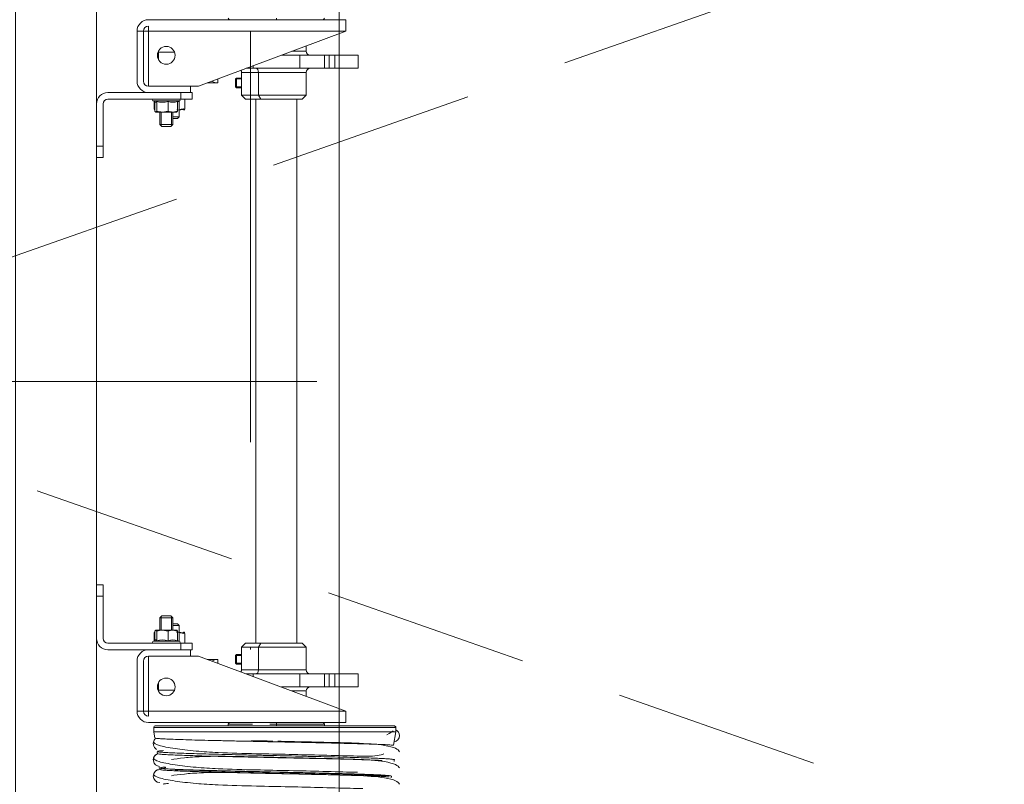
# Model space of a CAD drawing. Header units: millimetres. Extents: x 16720 to 74016, y 25810 to 81213.
# Tile 53 of 256: x 32332 to 32393, y 30532 to 30579. Entities that reach past the tile are written whole.
import ezdxf
from ezdxf.enums import TextEntityAlignment as Align

# ---------------------------------------------------------------- set-up
doc = ezdxf.new("R2010")
doc.units = ezdxf.units.MM
for name, pattern in [('ACAD_ISO10W100', [18, 12, -3, 0, -3]), ('DASHDOTX2', [50.8, 25.4, -12.7, 0, -12.7]), ('HIDDENX2', [19.05, 12.7, -6.35])]:
    doc.linetypes.add(name, pattern=pattern)
for name, color, linetype, lineweight in [('_OPISY', 110, 'Continuous', 9), ('_OŚ', 165, 'DASHDOTX2', 9), ('_STOLARKA', 150, 'Continuous', 18), ('_WIDOKOWE', 252, 'Continuous', 9), ('_WYMIAR', 151, 'Continuous', 9), ('_WYPOSAŻENIE', 157, 'Continuous', 5), ('AK_A_osie', 251, 'ACAD_ISO10W100', 9)]:
    doc.layers.add(name, color=color, linetype=linetype, lineweight=lineweight)
doc.styles.add('_PRZEKRÓJ 12', font='ARIALNB.TTF', dxfattribs={"height": 12})
doc.styles.add('MB_050', font='simplex.shx', dxfattribs={"width": 0.8, "height": 9})

# ---------------------------------------------------------------- blocks, each defined once
blk = doc.blocks.new('rampa załadunkowa')
at = {"layer": '_WIDOKOWE'}
for points in [[(-100, 0), (100, 0), (100, -40), (-100, -40)], [(100, -40), (-100, -40), (-100, -285), (100, -285)]]:
    blk.add_lwpolyline(points, close=True, dxfattribs=at)
at = {"layer": '_WYPOSAŻENIE', "linetype": 'HIDDENX2'}
blk.add_lwpolyline([(-100, -285), (0, 0), (100, -285)], dxfattribs=at)
blk = doc.blocks.new('OPIS OTWÓR 50 P')
at = {"layer": 'AK_A_osie', "linetype": 'Continuous'}
blk.add_line((-25, 0), (25, 0), dxfattribs=at)
at = {"style": 'MB_050', "width": 0.8, "flags": 4}
for tag, p in [('SZER', (0, 0)), ('WYS', (0, -15))]:
    blk.add_attdef(tag, text='', height=9, dxfattribs=at).set_placement(p, align=Align.BOTTOM_CENTER)
at = {"style": '_PRZEKRÓJ 12', "flags": 4}
blk.add_attdef('RODZAJ', text='', height=12, dxfattribs=at).set_placement((54.546, 0.277), align=Align.MIDDLE_CENTER)
at = {"style": 'MB_050', "width": 0.8}
blk.add_attdef('ODPORNOSC_OGNIOWA', text='', height=9, dxfattribs=at).set_placement((-26.551, 0), align=Align.MIDDLE_RIGHT)
blk = doc.blocks.new('brama 3m')
at = {"layer": '_STOLARKA'}
blk.add_lwpolyline([(150, -5), (-150, -5), (-150, 0), (150, 0)], close=True, dxfattribs=at)
at = {"layer": '_WYPOSAŻENIE', "linetype": 'Continuous'}
for p, q in [((-14.009, -5), (-16.609, -5)), ((-14.009, -5.4), (-16.609, -5.4)), ((-14.009, -5), (-14.009, -5.4)), ((-13.309, -5), (-14.009, -5)), ((-14.009, -5.4), (-13.309, -5.4)), ((-13.309, -5.4), (-13.309, -5)), ((13.091, -5), (13.091, -5.4)), ((13.791, -5), (13.091, -5)), ((13.091, -5.4), (13.791, -5.4)), ((16.391, -5), (13.791, -5)), ((13.791, -5.4), (13.791, -5)), ((16.391, -5.4), (13.791, -5.4)), ((-17.309, -8.2), (-17.309, -5.7)), ((-16.909, -10.2), (-16.909, -5.7)), ((16.691, -5.7), (16.691, -10.2)), ((17.091, -5.7), (17.091, -8.2)), ((-18.009, -7.5), (-21.109, -7.5)), ((-21.109, -7.5), (-21.109, -7.9)), ((-18.009, -7.9), (-21.109, -7.9)), ((-21.109, -7.9), (-21.109, -8.2)), ((-18.009, -7.9), (-21.109, -7.9)), ((-21.109, -7.9), (-21.109, -8.2)), ((-21.109, -7.9), (-21.109, -8.2)), ((20.891, -7.5), (17.791, -7.5)), ((20.891, -7.9), (17.791, -7.9)), ((20.891, -7.9), (17.791, -7.9)), ((20.891, -7.5), (20.891, -7.9)), ((20.891, -8.2), (20.891, -7.9)), ((20.891, -8.2), (20.891, -7.9)), ((20.891, -7.9), (20.891, -8.2)), ((-21.809, -8.2), (-21.809, -20.4)), ((-21.409, -8.2), (-21.109, -8.2)), ((-21.109, -8.2), (-21.409, -8.2)), ((-21.109, -20.4), (-21.109, -8.2)), ((-21.109, -8.2), (-17.709, -8.2)), ((-21.109, -8.2), (-17.709, -8.2)), ((-21.109, -8.2), (-21.109, -8.2)), ((-17.709, -10.8), (-17.709, -8.2)), ((-17.709, -8.2), (-17.709, -11.3)), ((-17.309, -10.8), (-17.309, -8.2)), ((-16.789, -10.09), (-16.789, -8.51)), ((-16.789, -8.51), (-16.708, -8.65)), ((16.49, -8.65), (16.571, -8.51)), ((16.571, -10.09), (16.571, -8.51)), ((17.091, -8.2), (17.091, -10.8)), ((17.491, -8.2), (17.491, -10.8)), ((17.491, -8.2), (20.891, -8.2)), ((17.491, -11.3), (17.491, -8.2)), ((17.491, -8.2), (20.891, -8.2)), ((20.891, -8.2), (20.891, -20.4)), ((20.891, -8.2), (21.191, -8.2)), ((21.191, -8.2), (20.891, -8.2)), ((20.891, -8.2), (20.891, -8.2)), ((21.591, -20.4), (21.591, -8.2)), ((-24.718, -8.919), (-24.621, -8.903)), ((-23.737, -8.753), (-23.611, -8.732)), ((-22.765, -8.589), (-22.389, -8.525)), ((-22.389, -23.474), (-22.389, -8.525)), ((-22.389, -8.525), (-22.109, -8.525)), ((-22.109, -23.474), (-22.109, -8.525)), ((-22.009, -8.625), (-22.009, -23.346)), ((-19.809, -9.812), (-19.809, -8.824)), ((-19.333, -8.824), (-19.809, -8.824)), ((-16.766, -8.712), (-16.167, -8.712)), ((-16.765, -8.552), (-16.31, -8.552)), ((-16.736, -8.602), (-16.167, -8.602)), ((-16.232, -8.595), (-16.229, -8.601)), ((-16.167, -9.411), (-16.109, -9.062)), ((-16.113, -8.643), (-16.109, -8.65)), ((-16.109, -9.062), (-16.109, -8.657)), ((-16.109, -8.9), (-15.334, -8.9)), ((-15.257, -8.977), (-16.109, -8.977)), ((-16.109, -9.704), (-16.109, -9.062)), ((-15.334, -9.7), (-15.334, -8.9)), ((-15.334, -8.9), (-15.209, -9.025)), ((-15.209, -9.025), (-15.209, -9.575)), ((14.991, -9.025), (15.116, -8.9)), ((14.991, -9.575), (14.991, -9.025)), ((15.04, -8.977), (15.891, -8.977)), ((15.116, -8.9), (15.116, -9.7)), ((15.116, -8.9), (15.891, -8.9)), ((15.891, -8.65), (15.895, -8.643)), ((15.891, -9.062), (15.891, -8.657)), ((15.949, -9.411), (15.891, -9.062)), ((15.891, -9.704), (15.891, -9.062)), ((16.518, -8.602), (15.949, -8.602)), ((16.548, -8.712), (15.949, -8.712)), ((16.011, -8.601), (16.015, -8.595)), ((16.092, -8.552), (16.547, -8.552)), ((19.591, -8.824), (19.116, -8.824)), ((19.591, -8.824), (19.591, -9.812)), ((-16.766, -9.411), (-16.167, -9.411)), ((-16.167, -9.998), (-16.109, -9.704)), ((-15.257, -9.623), (-16.109, -9.623)), ((-15.334, -9.7), (-16.109, -9.7)), ((-16.109, -9.95), (-16.109, -9.704)), ((-15.809, -10.1), (-15.809, -9.7)), ((-15.709, -9.7), (-15.709, -10)), ((-15.209, -9.575), (-15.334, -9.7)), ((15.116, -9.7), (14.991, -9.575)), ((15.04, -9.623), (15.891, -9.623)), ((15.891, -9.7), (15.116, -9.7)), ((15.491, -10), (15.491, -9.7)), ((15.591, -9.7), (15.591, -10.1)), ((15.949, -9.998), (15.891, -9.704)), ((15.891, -9.95), (15.891, -9.704)), ((16.548, -9.411), (15.949, -9.411)), ((-16.909, -10.2), (-17.309, -10.2)), ((-16.909, -10.9), (-16.909, -10.2)), ((-15.809, -10.1), (-16.79, -10.1)), ((-16.736, -9.998), (-16.789, -10.09)), ((-16.766, -9.998), (-16.167, -9.998)), ((-16.109, -9.95), (-16.113, -9.957)), ((-15.709, -10), (-15.809, -10.1)), ((15.591, -10.1), (15.491, -10)), ((16.572, -10.1), (15.591, -10.1)), ((15.895, -9.957), (15.891, -9.95)), ((16.548, -9.998), (15.949, -9.998)), ((16.571, -10.09), (16.518, -9.998)), ((16.691, -10.2), (16.691, -10.9)), ((16.691, -10.2), (17.091, -10.2)), ((-17.309, -10.8), (-17.709, -10.8)), ((-17.309, -10.9), (-17.309, -10.8)), ((-16.909, -10.9), (-17.309, -10.9)), ((-16.909, -10.448), (-16.31, -10.448)), ((-16.229, -10.399), (-16.232, -10.405)), ((16.092, -10.448), (16.691, -10.448)), ((16.691, -10.9), (17.091, -10.9)), ((17.091, -10.8), (17.491, -10.8)), ((17.091, -10.8), (17.091, -10.9)), ((-21.109, -20.4), (-17.709, -11.3)), ((17.491, -11.3), (20.891, -20.4)), ((-17.909, -12.48), (-17.909, -11.835)), ((17.691, -11.835), (17.691, -12.48)), ((-17.909, -12.481), (-18.15, -12.481)), ((-17.909, -12.48), (-17.909, -12.481)), ((17.691, -12.481), (17.691, -12.48)), ((17.932, -12.481), (17.691, -12.481)), ((-21.909, -13.13), (-22.009, -13.13)), ((-21.909, -13.13), (-21.909, -14.623)), ((-18.559, -14.99), (-18.559, -13.95)), ((-17.159, -13.95), (-18.559, -13.95)), ((-18.209, -13.631), (-18.147, -13.57)), ((-17.609, -13.631), (-18.209, -13.631)), ((-18.209, -13.95), (-18.209, -13.631)), ((-18.147, -13.57), (-17.67, -13.57)), ((-18.147, -13.57), (-18.147, -13.95)), ((-17.67, -13.57), (-17.609, -13.631)), ((-17.67, -13.57), (-17.67, -13.95)), ((-17.609, -13.631), (-17.609, -13.95)), ((-17.159, -13.95), (-17.159, -14.99)), ((-16.909, -14.2), (-17.159, -13.95)), ((16.691, -14.2), (16.941, -13.95)), ((16.941, -13.95), (18.341, -13.95)), ((16.941, -13.95), (16.941, -14.99)), ((17.391, -13.631), (17.453, -13.57)), ((17.991, -13.631), (17.391, -13.631)), ((17.391, -13.95), (17.391, -13.631)), ((17.453, -13.57), (17.93, -13.57)), ((17.453, -13.57), (17.453, -13.95)), ((17.93, -13.57), (17.991, -13.631)), ((17.93, -13.57), (17.93, -13.95)), ((17.991, -13.631), (17.991, -13.95)), ((18.341, -14.99), (18.341, -13.95)), ((-18.809, -14.659), (-18.809, -14.244)), ((-16.909, -15.14), (-16.909, -14.2)), ((16.691, -15.14), (16.691, -14.2)), ((18.591, -14.659), (18.591, -14.244)), ((-18.964, -14.659), (-18.809, -14.659)), ((-18.809, -17.541), (-18.809, -14.659)), ((-18.559, -17.95), (-18.559, -14.99)), ((-17.159, -14.99), (-18.559, -14.99)), ((-17.159, -14.99), (-17.159, -17.95)), ((-16.909, -15.14), (-17.159, -14.99)), ((-16.909, -14.83), (16.691, -14.83)), ((-16.909, -17.7), (-16.909, -15.14)), ((16.691, -15.14), (16.941, -14.99)), ((16.691, -17.7), (16.691, -15.14)), ((16.941, -14.99), (18.341, -14.99)), ((16.941, -14.99), (16.941, -17.95)), ((18.341, -17.95), (18.341, -14.99)), ((18.591, -17.541), (18.591, -14.659)), ((18.746, -14.659), (18.591, -14.659)), ((-21.909, -15.7), (-21.909, -16.1)), ((-21.909, -16.1), (-22.009, -16.1)), ((-21.909, -16.1), (-21.909, -19.07)), ((-21.809, -16.1), (-21.909, -16.1)), ((21.591, -16.1), (21.691, -16.1)), ((-19.609, -17.541), (-19.609, -16.425)), ((19.391, -17.541), (19.391, -16.425)), ((-19.859, -17.95), (-19.859, -17.054)), ((-19.609, -17.541), (-18.809, -17.541)), ((-19.609, -17.541), (-19.609, -19.083)), ((-18.809, -19.083), (-18.809, -17.541)), ((16.691, -17.37), (-16.909, -17.37)), ((19.391, -17.541), (18.591, -17.541)), ((18.591, -19.083), (18.591, -17.541)), ((19.391, -17.541), (19.391, -19.083)), ((19.641, -17.95), (19.641, -17.054)), ((-19.859, -17.95), (-20.193, -17.95)), ((-17.159, -17.95), (-18.559, -17.95)), ((-16.909, -17.7), (-17.159, -17.95)), ((16.941, -17.95), (16.691, -17.7)), ((18.341, -17.95), (16.941, -17.95)), ((19.976, -17.95), (19.641, -17.95)), ((-21.909, -19.07), (-22.009, -19.07)), ((-18.809, -19.083), (-19.609, -19.083)), ((-19.609, -19.083), (-19.609, -19.356)), ((-19.609, -19.356), (-19.609, -19.706)), ((-19.609, -19.356), (-18.809, -19.356)), ((-18.809, -19.356), (-18.809, -19.083)), ((-18.809, -19.706), (-18.809, -19.356)), ((18.591, -19.083), (19.391, -19.083)), ((18.591, -19.356), (18.591, -19.083)), ((18.591, -19.706), (18.591, -19.356)), ((19.391, -19.356), (18.591, -19.356)), ((19.391, -19.083), (19.391, -19.356)), ((19.391, -19.356), (19.391, -19.706)), ((-19.609, -21.148), (-19.609, -19.706)), ((-19.609, -19.706), (-18.809, -19.706)), ((-18.809, -21.148), (-18.809, -19.706)), ((18.591, -21.148), (18.591, -19.706)), ((19.391, -19.706), (18.591, -19.706)), ((19.391, -21.148), (19.391, -19.706)), ((-21.109, -20.4), (-21.809, -20.4)), ((21.591, -20.4), (20.891, -20.4)), ((-19.609, -21.148), (-18.809, -21.148)), ((19.391, -21.148), (18.591, -21.148)), ((-25.119, -23.213), (-25.214, -23.197)), ((-24.122, -23.382), (-24.214, -23.366)), ((-24.117, -23.294), (-24.118, -23.285)), ((-24.096, -23.417), (-24.117, -23.294)), ((-23.207, -23.331), (-22.389, -23.474)), ((-22.389, -23.474), (-22.109, -23.474))]:
    blk.add_line(p, q, dxfattribs=at)
for centre in [(-19.609, -9.3), (19.391, -9.3)]:
    blk.add_circle(centre, 0.55, dxfattribs=at)
for centre, radius, start, end in [((-16.609, -5.7), 0.7, 90, 180), ((-16.609, -5.7), 0.3, 90, 180), ((16.391, -5.7), 0.7, 0, 90), ((16.391, -5.7), 0.3, 0, 90), ((-21.109, -8.2), 0.7, 90, 180), ((-21.109, -8.2), 0.3, 90, 180), ((-21.109, -8.2), 0.3, 90.00001, 179.99998), ((-18.009, -8.2), 0.7, 0, 90), ((-18.009, -8.2), 0.3, 0, 90), ((-18.009, -8.2), 0.3, 0.0191, 90), ((17.791, -8.2), 0.7, 90, 180), ((17.791, -8.2), 0.3, 90, 180), ((17.791, -8.2), 0.3, 90, 179.9809), ((20.891, -8.2), 0.7, 0, 90), ((20.891, -8.2), 0.3, 0, 90), ((20.891, -8.2), 0.3, 0, 89.99999), ((-25.109, -8.904), 0.404, 0.19732, 179.80268), ((-25.109, -8.896), 0.396, 358.93841, 90), ((-24.109, -8.904), 0.404, 21.71043, 177.57773), ((-24.109, -8.896), 0.396, 21.20608, 90), ((-23.109, -8.904), 0.404, 48.25156, 150.99621), ((-23.109, -8.896), 0.396, 47.78147, 90), ((-16.849, -8.51), 0.06, 0, 180), ((16.631, -8.51), 0.06, 0, 180), ((-24.124, -9.064), 0.519, 184.00733, 205.13504), ((-24.124, -9.064), 0.519, 155.46734, 164.91336), ((-23.109, -8.896), 0.396, 34.90613, 40.77448), ((-22.109, -8.625), 0.1, 0, 90), ((-17.796, -9.062), 1.087, 341.27241, 18.72759), ((-17.258, -9.073), 1.15, 0.5865, 18.29586), ((17.041, -9.073), 1.15, 161.70414, 179.4135), ((17.578, -9.062), 1.087, 161.27241, 198.72759), ((-17.487, -9.704), 0.779, 337.84168, 22.15832), ((-16.937, -9.716), 0.828, 0.76363, 21.59512), ((16.719, -9.716), 0.828, 158.40488, 179.23637), ((17.27, -9.704), 0.779, 157.84168, 202.15832), ((-16.849, -10.09), 0.06, 180, 0), ((-17.384, -10.027), 1.153, 338.58101, 4.58817), ((-17.68, -9.868), 1.45, 340.9134, 350.70797), ((17.166, -10.027), 1.153, 176.21986, 201.41899), ((17.463, -9.868), 1.45, 189.29203, 199.0866), ((16.631, -10.09), 0.06, 180, 0), ((-21.909, -13.23), 0.1, 0, 90), ((21.691, -13.23), 0.1, 90, 180), ((-18.559, -13.7), 0.25, 239.43447, 270), ((18.341, -13.7), 0.25, 270, 300.56553), ((-19.859, -18.2), 0.25, 0, 90), ((-18.559, -18.2), 0.25, 90, 180), ((18.341, -18.2), 0.25, 0, 90), ((19.641, -18.2), 0.25, 90, 180), ((-21.909, -18.97), 0.1, 270, 0), ((21.691, -18.97), 0.1, 180, 270), ((-22.609, -23.3), 0.4, 189.92879, 270), ((-22.609, -23.3), 0.4, 270, 334.27376)]:
    blk.add_arc(centre, radius, start, end, dxfattribs=at)
at = {"layer": '_WYPOSAŻENIE', "linetype": 'Continuous', "extrusion": (0, 0, -1)}
for centre, major_axis, ratio, start_param, end_param in [((-19.809, -9.276), (0.7, 0), 0.646169, 4.596678, 4.712389), ((19.591, -9.276), (0.7, 0), 0.646169, 4.712389, 4.828107), ((-18.609, -12.48), (-0.7, 0), 0.970126, 2.583234, 3.141593), ((18.391, -12.48), (-0.7, 0), 0.970126, 0, 0.558366), ((-18.559, -14.84), (-0.25, 0), 0.6, 4.712389, 6.283185), ((18.341, -14.84), (0.25, 0), 0.6, 0, 1.570796)]:
    blk.add_ellipse(centre, major_axis=major_axis, ratio=ratio, start_param=start_param, end_param=end_param, dxfattribs=at)
at = {"layer": '_WYPOSAŻENIE', "linetype": 'Continuous'}
for points, knots in [([(-25.885, -21.432), (-25.883, -21.258), (-25.867, -20.567), (-25.824, -19.039), (-25.776, -16.945), (-25.729, -14.706), (-25.684, -12.736), (-25.575, -11.035), (-25.414, -9.721), (-25.211, -8.7), (-25.087, -8.57), (-25.011, -8.512)], [0.2204469, 0.2204469, 0.2204469, 0.2204469, 0.2583744, 0.3579496, 0.4525325, 0.5410782, 0.650234, 0.7207096, 0.8017947, 0.8961873, 1, 1, 1, 1]), ([(-24.88, -21.115), (-24.878, -21.033), (-24.863, -20.424), (-24.824, -19.039), (-24.776, -16.945), (-24.729, -14.706), (-24.684, -12.736), (-24.575, -11.035), (-24.414, -9.721), (-24.211, -8.7), (-24.087, -8.57), (-24.011, -8.512)], [0.2422744, 0.2422744, 0.2422744, 0.2422744, 0.2583744, 0.3579496, 0.4525325, 0.5410782, 0.650234, 0.7207096, 0.8017947, 0.8961873, 1, 1, 1, 1]), ([(-23.743, -22.734), (-23.789, -22.646), (-23.857, -22.417), (-23.894, -21.736), (-23.87, -20.685), (-23.824, -19.039), (-23.776, -16.945), (-23.729, -14.706), (-23.684, -12.736), (-23.575, -11.035), (-23.414, -9.721), (-23.211, -8.7), (-23.087, -8.57), (-23.011, -8.512)], [0.0640253, 0.0640253, 0.0640253, 0.0640253, 0.1399369, 0.2025686, 0.2583744, 0.3579496, 0.4525325, 0.5410782, 0.650234, 0.7207096, 0.8017947, 0.8961873, 1, 1, 1, 1]), ([(-25.569, -9.438), (-25.579, -9.3), (-25.589, -9.202), (-25.602, -9.125), (-25.604, -9.111), (-25.607, -9.101)], [0.83292542, 0.83292542, 0.83292542, 0.83292542, 0.84375, 0.84375, 0.8466465, 0.8466465, 0.8466465, 0.8466465]), ([(-25.166, -23.06), (-25.16, -23.002), (-25.153, -22.927), (-25.14, -22.731), (-25.133, -22.605), (-25.118, -22.31), (-25.111, -22.14), (-25.096, -21.767), (-25.089, -21.563), (-25.075, -21.118), (-25.067, -20.876), (-25.045, -20.109), (-25.031, -19.549), (-25.009, -18.635), (-25.002, -18.321), (-24.988, -17.687), (-24.981, -17.365), (-24.966, -16.71), (-24.959, -16.375), (-24.944, -15.713), (-24.937, -15.385), (-24.923, -14.733), (-24.916, -14.41), (-24.901, -13.769), (-24.894, -13.459), (-24.88, -12.858), (-24.872, -12.567), (-24.858, -12.006), (-24.851, -11.734), (-24.836, -11.228), (-24.829, -10.991), (-24.815, -10.549), (-24.808, -10.343), (-24.786, -9.782), (-24.772, -9.491), (-24.75, -9.178), (-24.743, -9.095), (-24.728, -8.976), (-24.721, -8.939), (-24.713, -8.921), (-24.711, -8.919), (-24.71, -8.918)], [0.3056104, 0.3056104, 0.3056104, 0.3056104, 0.3125, 0.3125, 0.3203125, 0.3203125, 0.328125, 0.328125, 0.3359375, 0.3359375, 0.34375, 0.34375, 0.359375, 0.359375, 0.3671875, 0.3671875, 0.375, 0.375, 0.3828125, 0.3828125, 0.390625, 0.390625, 0.3984375, 0.3984375, 0.40625, 0.40625, 0.4140625, 0.4140625, 0.421875, 0.421875, 0.4296875, 0.4296875, 0.4375, 0.4375, 0.453125, 0.453125, 0.4609375, 0.4609375, 0.46875, 0.46875, 0.4703653, 0.4703653, 0.4703653, 0.4703653]), ([(-24.56, -9.26), (-24.561, -9.246), (-24.562, -9.231), (-24.57, -9.125), (-24.577, -9.053), (-24.591, -8.95), (-24.598, -8.918), (-24.612, -8.894), (-24.619, -8.903), (-24.64, -8.99), (-24.654, -9.127), (-24.675, -9.451), (-24.682, -9.58), (-24.696, -9.869), (-24.703, -10.031), (-24.717, -10.389), (-24.724, -10.585), (-24.738, -11.011), (-24.745, -11.237), (-24.759, -11.713), (-24.766, -11.964), (-24.78, -12.49), (-24.787, -12.768), (-24.808, -13.617), (-24.822, -14.209), (-24.85, -15.448), (-24.864, -16.071), (-24.885, -17.002), (-24.892, -17.315), (-24.906, -17.926), (-24.913, -18.224), (-24.927, -18.808), (-24.934, -19.093), (-24.948, -19.649), (-24.955, -19.919), (-24.976, -20.683), (-24.99, -21.14), (-25.019, -21.95), (-25.033, -22.283), (-25.054, -22.677), (-25.061, -22.791), (-25.075, -22.98), (-25.082, -23.053), (-25.096, -23.16), (-25.103, -23.194), (-25.115, -23.216), (-25.119, -23.215), (-25.124, -23.206)], [0.4597538, 0.4597538, 0.4597538, 0.4597538, 0.4609375, 0.4609375, 0.46875, 0.46875, 0.4765625, 0.4765625, 0.484375, 0.484375, 0.5, 0.5, 0.5078125, 0.5078125, 0.515625, 0.515625, 0.5234375, 0.5234375, 0.53125, 0.53125, 0.5390625, 0.5390625, 0.546875, 0.546875, 0.5625, 0.5625, 0.578125, 0.578125, 0.5859375, 0.5859375, 0.59375, 0.59375, 0.6015625, 0.6015625, 0.609375, 0.609375, 0.625, 0.625, 0.640625, 0.640625, 0.6484375, 0.6484375, 0.65625, 0.65625, 0.6640625, 0.6640625, 0.6692983, 0.6692983, 0.6692983, 0.6692983]), ([(-24.148, -22.626), (-24.144, -22.56), (-24.141, -22.49), (-24.131, -22.253), (-24.124, -22.068), (-24.102, -21.462), (-24.089, -20.995), (-24.067, -20.201), (-24.06, -19.92), (-24.046, -19.344), (-24.039, -19.047), (-24.025, -18.433), (-24.018, -18.114), (-24.004, -17.469), (-23.997, -17.144), (-23.983, -16.49), (-23.976, -16.16), (-23.962, -15.497), (-23.954, -15.164), (-23.941, -14.514), (-23.934, -14.195), (-23.92, -13.566), (-23.913, -13.254), (-23.891, -12.354), (-23.878, -11.802), (-23.856, -11.047), (-23.849, -10.81), (-23.835, -10.373), (-23.828, -10.173), (-23.815, -9.806), (-23.807, -9.639), (-23.793, -9.349), (-23.786, -9.225), (-23.772, -9.019), (-23.766, -8.936), (-23.752, -8.815), (-23.744, -8.776), (-23.737, -8.761), (-23.737, -8.761), (-23.737, -8.761)], [0.6761144, 0.6761144, 0.6761144, 0.6761144, 0.6796875, 0.6796875, 0.6875, 0.6875, 0.703125, 0.703125, 0.7109375, 0.7109375, 0.71875, 0.71875, 0.7265625, 0.7265625, 0.734375, 0.734375, 0.7421875, 0.7421875, 0.75, 0.75, 0.7578125, 0.7578125, 0.765625, 0.765625, 0.78125, 0.78125, 0.7890625, 0.7890625, 0.796875, 0.796875, 0.8046875, 0.8046875, 0.8125, 0.8125, 0.8203125, 0.8203125, 0.828125, 0.828125, 0.8281276, 0.8281276, 0.8281276, 0.8281276]), ([(-23.594, -8.731), (-23.606, -8.719), (-23.618, -8.771), (-23.637, -8.95), (-23.644, -9.034), (-23.658, -9.239), (-23.665, -9.359), (-23.678, -9.635), (-23.685, -9.791), (-23.699, -10.14), (-23.706, -10.33), (-23.72, -10.738), (-23.726, -10.956), (-23.74, -11.42), (-23.747, -11.669), (-23.768, -12.444), (-23.781, -12.996), (-23.802, -13.879), (-23.809, -14.183), (-23.823, -14.791), (-23.829, -15.098), (-23.85, -16.026), (-23.864, -16.662), (-23.884, -17.581), (-23.891, -17.884), (-23.905, -18.48), (-23.912, -18.777), (-23.933, -19.633), (-23.946, -20.163), (-23.967, -20.896), (-23.974, -21.129), (-23.988, -21.561), (-23.995, -21.762), (-24.008, -22.132), (-24.015, -22.302), (-24.029, -22.61), (-24.036, -22.744), (-24.05, -22.975), (-24.057, -23.072), (-24.07, -23.229), (-24.078, -23.289), (-24.088, -23.347), (-24.091, -23.362), (-24.095, -23.371)], [0.0953201, 0.0953201, 0.0953201, 0.0953201, 0.109375, 0.109375, 0.1171875, 0.1171875, 0.125, 0.125, 0.1328125, 0.1328125, 0.140625, 0.140625, 0.1484375, 0.1484375, 0.15625, 0.15625, 0.171875, 0.171875, 0.1796875, 0.1796875, 0.1875, 0.1875, 0.203125, 0.203125, 0.2109375, 0.2109375, 0.21875, 0.21875, 0.234375, 0.234375, 0.2421875, 0.2421875, 0.25, 0.25, 0.2578125, 0.2578125, 0.265625, 0.265625, 0.2734375, 0.2734375, 0.28125, 0.28125, 0.2851566, 0.2851566, 0.2851566, 0.2851566]), ([(-23.544, -9.128), (-23.545, -9.104), (-23.547, -9.082), (-23.555, -8.969), (-23.562, -8.895), (-23.573, -8.806), (-23.578, -8.778), (-23.583, -8.759)], [0.07631192, 0.07631192, 0.07631192, 0.07631192, 0.078125, 0.078125, 0.0859375, 0.0859375, 0.09111362, 0.09111362, 0.09111362, 0.09111362]), ([(-23.207, -23.331), (-23.2, -23.251), (-23.192, -23.148), (-23.178, -22.894), (-23.17, -22.743), (-23.149, -22.225), (-23.134, -21.802), (-23.112, -21.05), (-23.105, -20.781), (-23.091, -20.22), (-23.083, -19.926), (-23.069, -19.311), (-23.061, -18.988), (-23.047, -18.331), (-23.04, -17.997), (-23.025, -17.317), (-23.018, -16.971), (-23.003, -16.268), (-22.996, -15.918), (-22.982, -15.223), (-22.975, -14.879), (-22.96, -14.194), (-22.953, -13.853), (-22.938, -13.196), (-22.931, -12.878), (-22.917, -12.263), (-22.909, -11.963), (-22.888, -11.11), (-22.874, -10.61), (-22.852, -9.961), (-22.844, -9.764), (-22.83, -9.416), (-22.823, -9.264), (-22.809, -9.003), (-22.801, -8.893), (-22.788, -8.737), (-22.782, -8.683), (-22.776, -8.646)], [0, 0, 0, 0, 0.03125, 0.03125, 0.0625, 0.0625, 0.125, 0.125, 0.15625, 0.15625, 0.1875, 0.1875, 0.21875, 0.21875, 0.25, 0.25, 0.28125, 0.28125, 0.3125, 0.3125, 0.34375, 0.34375, 0.375, 0.375, 0.40625, 0.40625, 0.4375, 0.4375, 0.5, 0.5, 0.53125, 0.53125, 0.5625, 0.5625, 0.59375, 0.59375, 0.6203289, 0.6203289, 0.6203289, 0.6203289]), ([(-16.766, -8.712), (-16.748, -8.704), (-16.734, -8.694), (-16.714, -8.676), (-16.708, -8.666), (-16.708, -8.652), (-16.709, -8.647), (-16.712, -8.643)], [0, 0, 0, 0, 0.25, 0.25, 0.5, 0.5, 0.6298187, 0.6298187, 0.6298187, 0.6298187]), ([(-16.232, -8.595), (-16.236, -8.59), (-16.242, -8.584), (-16.265, -8.569), (-16.285, -8.56), (-16.31, -8.552)], [0.5873915, 0.5873915, 0.5873915, 0.5873915, 0.75, 0.75, 1, 1, 1, 1]), ([(-16.109, -8.657), (-16.109, -8.648), (-16.114, -8.638), (-16.134, -8.62), (-16.149, -8.611), (-16.167, -8.602)], [0, 0, 0, 0, 0.5, 0.5, 1, 1, 1, 1]), ([(-16.167, -8.712), (-16.149, -8.704), (-16.135, -8.694), (-16.114, -8.676), (-16.109, -8.666), (-16.109, -8.657)], [0, 0, 0, 0, 0.5, 0.5, 1, 1, 1, 1]), ([(15.891, -8.657), (15.891, -8.648), (15.897, -8.638), (15.917, -8.62), (15.932, -8.611), (15.949, -8.602)], [0, 0, 0, 0, 0.5, 0.5, 1, 1, 1, 1]), ([(15.949, -8.712), (15.932, -8.704), (15.917, -8.694), (15.897, -8.676), (15.891, -8.666), (15.891, -8.657)], [0, 0, 0, 0, 0.5, 0.5, 1, 1, 1, 1]), ([(16.015, -8.595), (16.018, -8.59), (16.024, -8.584), (16.047, -8.569), (16.068, -8.56), (16.092, -8.552)], [0.5865605, 0.5865605, 0.5865605, 0.5865605, 0.75, 0.75, 1, 1, 1, 1]), ([(16.548, -8.712), (16.531, -8.704), (16.516, -8.694), (16.496, -8.676), (16.49, -8.666), (16.49, -8.652), (16.492, -8.647), (16.495, -8.643)], [0, 0, 0, 0, 0.25, 0.25, 0.5, 0.5, 0.6298187, 0.6298187, 0.6298187, 0.6298187]), ([(-25.092, -9.626), (-25.092, -9.626), (-25.058, -9.805), (-24.988, -10.335), (-24.902, -11.387), (-24.886, -12.573), (-24.906, -13.765), (-24.941, -15.217), (-24.977, -17.007), (-25.028, -19.12), (-25.073, -21.146), (-25.164, -22.686), (-25.408, -23.56), (-25.532, -23.655), (-25.609, -23.7)], [0.0946854, 0.0946854, 0.0946854, 0.0946854, 0.0946882, 0.1812994, 0.2574146, 0.3257145, 0.3854913, 0.435033, 0.5251888, 0.6212237, 0.722429, 0.8456905, 0.919985, 1, 1, 1, 1]), ([(-24.092, -9.626), (-24.092, -9.626), (-24.058, -9.805), (-23.988, -10.335), (-23.902, -11.387), (-23.886, -12.573), (-23.906, -13.765), (-23.941, -15.217), (-23.977, -17.007), (-24.028, -19.12), (-24.073, -21.146), (-24.164, -22.686), (-24.408, -23.56), (-24.532, -23.655), (-24.609, -23.7)], [0.0946854, 0.0946854, 0.0946854, 0.0946854, 0.0946882, 0.1812994, 0.2574146, 0.3257145, 0.3854913, 0.435033, 0.5251888, 0.6212237, 0.722429, 0.8456905, 0.919985, 1, 1, 1, 1]), ([(-24.746, -9.854), (-24.71, -9.909), (-24.722, -10.159), (-24.753, -10.994), (-24.792, -12.238), (-24.835, -13.928), (-24.881, -15.928), (-24.927, -17.915), (-24.973, -19.734), (-25.016, -21.162), (-25.065, -22.384), (-25.096, -22.692), (-25.116, -22.862)], [0.1252764, 0.1252764, 0.1252764, 0.1252764, 0.1811374, 0.2346143, 0.3327935, 0.4194084, 0.5034095, 0.6255076, 0.70305, 0.7913513, 0.8903568, 1, 1, 1, 1]), ([(-16.109, -9.943), (-16.109, -9.952), (-16.114, -9.962), (-16.135, -9.98), (-16.149, -9.989), (-16.167, -9.998)], [0, 0, 0, 0, 0.5, 0.5, 1, 1, 1, 1]), ([(15.891, -9.943), (15.891, -9.952), (15.897, -9.962), (15.917, -9.98), (15.932, -9.989), (15.949, -9.998)], [0, 0, 0, 0, 0.5, 0.5, 1, 1, 1, 1]), ([(-16.31, -10.342), (-16.285, -10.351), (-16.265, -10.36), (-16.237, -10.378), (-16.229, -10.386), (-16.229, -10.404), (-16.237, -10.413), (-16.265, -10.431), (-16.286, -10.44), (-16.31, -10.448)], [0, 0, 0, 0, 0.25, 0.25, 0.5, 0.5, 0.75, 0.75, 1, 1, 1, 1]), ([(16.092, -10.342), (16.068, -10.351), (16.047, -10.36), (16.02, -10.378), (16.012, -10.386), (16.012, -10.404), (16.02, -10.413), (16.048, -10.431), (16.068, -10.44), (16.092, -10.448)], [0, 0, 0, 0, 0.25, 0.25, 0.5, 0.5, 0.75, 0.75, 1, 1, 1, 1]), ([(-22.925, -14.575), (-22.928, -14.692), (-22.938, -15.123), (-22.947, -15.562), (-22.954, -15.883)], [0.41909385, 0.41909385, 0.41909385, 0.41909385, 0.43503296, 0.47773391, 0.47773391, 0.47773391, 0.47773391]), ([(-22.961, -16.201), (-22.966, -16.452), (-22.987, -17.425), (-23.028, -19.12), (-23.073, -21.146), (-23.164, -22.686), (-23.408, -23.56), (-23.532, -23.655), (-23.609, -23.7)], [0.4918218, 0.4918218, 0.4918218, 0.4918218, 0.5251888, 0.6212237, 0.722429, 0.8456905, 0.919985, 1, 1, 1, 1]), ([(-22.109, -23.474), (-22.091, -23.474), (-22.074, -23.467), (-22.048, -23.449), (-22.038, -23.438), (-22.023, -23.414), (-22.017, -23.4), (-22.01, -23.374), (-22.009, -23.36), (-22.009, -23.346)], [0, 0, 0, 0, 0.25, 0.25, 0.5, 0.5, 0.75, 0.75, 1, 1, 1, 1])]:
    blk.add_open_spline(points, degree=3, knots=knots, dxfattribs=at)
blk.add_open_spline([(-22.312, -23.305), (-22.369, -23.271), (-22.477, -23.129), (-22.561, -22.915)], degree=3, dxfattribs=at)

msp = doc.modelspace()

# ---------------------------------------------------------------- linework, layer by layer
at = {"layer": '_OŚ'}
msp.add_line((32346.709, 29280.425), (32346.709, 33191.238), dxfattribs=at)

# ---------------------------------------------------------------- block references
at = {"layer": '_OPISY', "color": 7, "xscale": -1.343680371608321, "yscale": 1.343680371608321, "zscale": 1.343680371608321}
msp.add_blockref('OPIS OTWÓR 50 P', (32317.209, 30556.68), dxfattribs=at)
at = {"layer": '_WYMIAR', "rotation": 90}
for name, p in [('rampa załadunkowa', (32312.19, 30557.425)), ('brama 3m', (32332.209, 30557.425))]:
    msp.add_blockref(name, p, dxfattribs=at)

doc.saveas('drawing.dxf')
